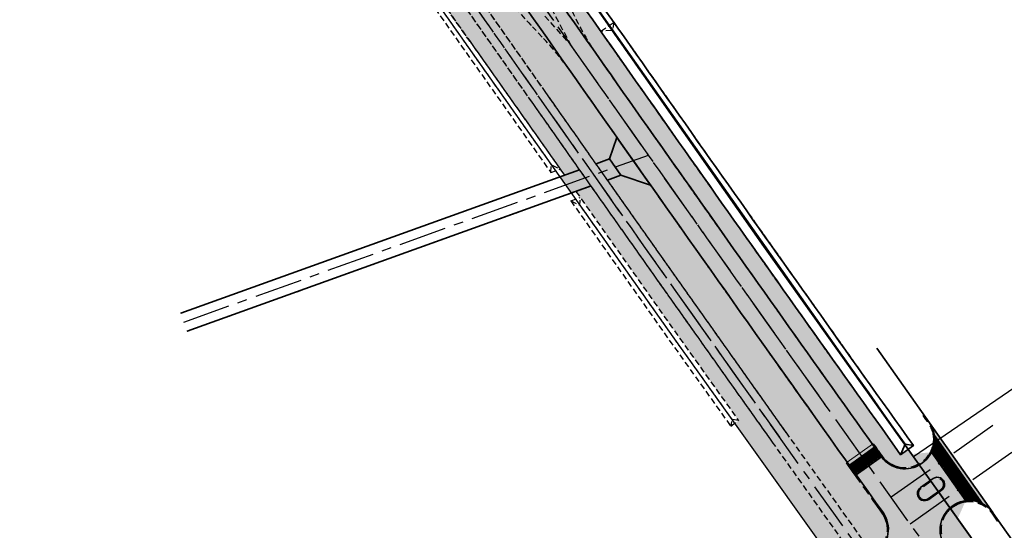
# Model space of a CAD drawing. Header units: metres. Extents: x 150631 to 152219, y 482740 to 484556.
# Tile 29 of 48: x 150837 to 151043, y 483935 to 484041. Entities that reach past the tile are written whole.
import ezdxf

# ---------------------------------------------------------------- set-up
doc = ezdxf.new("R2010")
doc.units = ezdxf.units.M
for name, pattern in [('AM-AS', [16, 10, -2, 2, -2]), ('DASHED2', [0.375, 0.25, -0.125]), ('VH-OPSLUITBAND_150X250', [24, 16, -2, 4, -2]), ('VH-RWSBAND_110X220', [24, 10, -2, 2, -2, 2, -2, 2, -2])]:
    doc.linetypes.add(name, pattern=pattern)
doc.layers.get('0').update_dxf_attribs({"lineweight": 25})
for name, color, linetype, lineweight, true_color in [('B-WE-KG-GRENS_PERCEEL-GV', 1, 'Continuous', 30, 0xff0000), ('IRP-V-verharding-rijbaan', 7, 'Continuous', 0, 0xffb061), ('N-WE-GR-STADSLANDBOUW-A', 7, 'Continuous', 35, 0xffff9e)]:
    doc.layers.add(name, color=color, linetype=linetype, lineweight=lineweight, true_color=true_color)
for name, color, linetype, lineweight in [('N-WE-AM-AS_FIETSPAD-G', 3, 'AM-AS', 30), ('N-WE-AM-AS_KAVELWEG-G', 170, 'AM-AS', 30), ('N-WE-AM-AS_WEG-G', 10, 'AM-AS', 30), ('N-WE-VH-KANTOPSLUITING_OPSLUITBAND_200X250-G', 150, 'VH-OPSLUITBAND_150X250', 35), ('N-WE-VH-KANTOPSLUITING_TROTTOIRBAND_RWS_110_220-G', 1, 'VH-RWSBAND_110X220', 30), ('N-WE-VH-KANTVERHARDING-G', 2, 'Continuous', 35), ('N-WE-VH-VERHARDING_ASFALT-A', 252, 'Continuous', 18), ('VRK-ontwerp', 2, 'Continuous', 0)]:
    doc.layers.add(name, color=color, linetype=linetype, lineweight=lineweight)
doc.layers.add('N-WE-VH-VERHARDING_TEGEL-A', color=252, linetype='Continuous', lineweight=18, plot=False)
pattern_1 = [(36.024525, (151085.5762, 483560.17075), (-0.2205493, 0.303287), []), (126.02453, (151085.5762, 483560.17075), (-0.606574, -0.4410986), [0.375, -0.375]), (126.02453, (151085.8795, 483560.3913), (-0.606574, -0.4410986), [-0.375, 0.375])]

# ---------------------------------------------------------------- blocks, each defined once
blk = doc.blocks.new('*U66')
at = {"layer": 'VRK-ontwerp', "transparency": 33554607}
blk.add_hatch(color=9, dxfattribs=at).paths.add_polyline_path([(0, 0), (0, -0.7), (6.5, -0.7), (6.5, 0)])
at = {"layer": 'VRK-ontwerp'}
blk.add_hatch(color=7, dxfattribs=at).paths.add_polyline_path([(6.5, -3.2), (6.5, -3), (6.3, -3), (6.3, -0.7), (6.19, -0.7), (6.19, -3), (5.98, -3), (5.98, -2.3), (5.88, -2.3), (5.88, -3), (5.67, -3), (5.67, -0.7), (5.56, -0.7), (5.56, -3), (5.35, -3), (5.35, -2.3), (5.25, -2.3), (5.25, -3), (5.04, -3), (5.04, -0.7), (4.93, -0.7), (4.93, -3), (4.72, -3), (4.72, -2.3), (4.62, -2.3), (4.62, -3), (4.41, -3), (4.41, -0.7), (4.3, -0.7), (4.3, -3), (4.09, -3), (4.09, -2.3), (3.99, -2.3), (3.99, -3), (3.78, -3), (3.78, -0.7), (3.67, -0.7), (3.67, -3), (3.46, -3), (3.46, -2.3), (3.36, -2.3), (3.36, -3), (3.15, -3), (3.15, -0.7), (3.04, -0.7), (3.04, -3), (2.83, -3), (2.83, -2.3), (2.73, -2.3), (2.73, -3), (2.52, -3), (2.52, -0.7), (2.41, -0.7), (2.41, -3), (2.2, -3), (2.2, -2.3), (2.1, -2.3), (2.1, -3), (1.89, -3), (1.89, -0.7), (1.78, -0.7), (1.78, -3), (1.57, -3), (1.57, -2.3), (1.47, -2.3), (1.47, -3), (1.26, -3), (1.26, -0.7), (1.15, -0.7), (1.15, -3), (0.94, -3), (0.94, -2.3), (0.84, -2.3), (0.84, -3), (0.63, -3), (0.63, -0.7), (0.52, -0.7), (0.52, -3), (0.32, -3), (0.32, -2.3), (0.21, -2.3), (0.21, -3), (0, -3), (0, -3.2)])
at = {"layer": 'VRK-ontwerp', "true_color": 0x636466, "transparency": 33554602}
for points in [[(0.52, -0.7), (0, -0.7), (0, -3), (0.21, -3), (0.21, -2.3), (0.32, -2.3), (0.32, -3), (0.52, -3)], [(1.15, -0.7), (0.63, -0.7), (0.63, -3), (0.84, -3), (0.84, -2.3), (0.94, -2.3), (0.94, -3), (1.15, -3)], [(1.78, -0.7), (1.26, -0.7), (1.26, -3), (1.47, -3), (1.47, -2.3), (1.57, -2.3), (1.57, -3), (1.78, -3)], [(2.41, -0.7), (1.89, -0.7), (1.89, -3), (2.1, -3), (2.1, -2.3), (2.2, -2.3), (2.2, -3), (2.41, -3)], [(3.04, -0.7), (2.52, -0.7), (2.52, -3), (2.73, -3), (2.73, -2.3), (2.83, -2.3), (2.83, -3), (3.04, -3)], [(3.67, -0.7), (3.15, -0.7), (3.15, -3), (3.36, -3), (3.36, -2.3), (3.46, -2.3), (3.46, -3), (3.67, -3)], [(4.3, -0.7), (3.78, -0.7), (3.78, -3), (3.99, -3), (3.99, -2.3), (4.09, -2.3), (4.09, -3), (4.3, -3)], [(4.93, -0.7), (4.41, -0.7), (4.41, -3), (4.62, -3), (4.62, -2.3), (4.72, -2.3), (4.72, -3), (4.93, -3)], [(5.56, -0.7), (5.04, -0.7), (5.04, -3), (5.25, -3), (5.25, -2.3), (5.35, -2.3), (5.35, -3), (5.56, -3)], [(6.19, -0.7), (5.67, -0.7), (5.67, -3), (5.88, -3), (5.88, -2.3), (5.98, -2.3), (5.98, -3), (6.19, -3)], [(6.3, -3), (6.5, -3), (6.5, -0.7), (6.3, -0.7)]]:
    blk.add_hatch(color=251, dxfattribs=at).paths.add_polyline_path(points)
at = {"layer": 'N-WE-VH-KANTVERHARDING-G', "lineweight": 5}
for p, q in [((0, 0), (0, -3.2)), ((0, 0), (6.5, 0)), ((6.5, 0), (6.5, -3.2)), ((0, -0.7), (6.5, -0.7)), ((0.52, -0.7), (0.63, -0.7)), ((0.52, -0.7), (0.52, -3)), ((0.63, -0.7), (0.63, -3)), ((1.15, -0.7), (1.26, -0.7)), ((1.15, -0.7), (1.15, -3)), ((1.26, -0.7), (1.26, -3)), ((1.78, -0.7), (1.89, -0.7)), ((1.78, -0.7), (1.78, -3)), ((1.89, -0.7), (1.89, -3)), ((2.41, -0.7), (2.52, -0.7)), ((2.41, -0.7), (2.41, -3)), ((2.52, -0.7), (2.52, -3)), ((3.04, -0.7), (3.15, -0.7)), ((3.04, -0.7), (3.04, -3)), ((3.15, -0.7), (3.15, -3)), ((3.67, -0.7), (3.78, -0.7)), ((3.67, -0.7), (3.67, -3)), ((3.78, -0.7), (3.78, -3)), ((4.3, -0.7), (4.41, -0.7)), ((4.3, -0.7), (4.3, -3)), ((4.41, -0.7), (4.41, -3)), ((4.93, -0.7), (5.04, -0.7)), ((4.93, -0.7), (4.93, -3)), ((5.04, -0.7), (5.04, -3)), ((5.56, -0.7), (5.56, -3)), ((5.67, -0.7), (5.67, -3)), ((6.19, -0.7), (6.19, -3)), ((6.3, -0.7), (6.3, -3)), ((0.21, -3), (0, -3)), ((0, -3.2), (6.5, -3.2)), ((0.21, -2.3), (0.32, -2.3)), ((0.21, -2.3), (0.21, -3)), ((0.32, -2.3), (0.32, -3)), ((0.52, -3), (0.32, -3)), ((0.84, -3), (0.63, -3)), ((0.84, -2.3), (0.94, -2.3)), ((0.84, -2.3), (0.84, -3)), ((0.94, -2.3), (0.94, -3)), ((1.15, -3), (0.94, -3)), ((1.26, -3), (1.47, -3)), ((1.47, -2.3), (1.57, -2.3)), ((1.47, -2.3), (1.47, -3)), ((1.57, -2.3), (1.57, -3)), ((1.57, -3), (1.78, -3)), ((1.89, -3), (2.1, -3)), ((2.1, -2.3), (2.2, -2.3)), ((2.1, -2.3), (2.1, -3)), ((2.2, -2.3), (2.2, -3)), ((2.2, -3), (2.41, -3)), ((2.52, -3), (2.73, -3)), ((2.73, -2.3), (2.83, -2.3)), ((2.73, -2.3), (2.73, -3)), ((2.83, -2.3), (2.83, -3)), ((2.83, -3), (3.04, -3)), ((3.15, -3), (3.36, -3)), ((3.36, -2.3), (3.46, -2.3)), ((3.36, -2.3), (3.36, -3)), ((3.46, -2.3), (3.46, -3)), ((3.46, -3), (3.67, -3)), ((3.78, -3), (3.99, -3)), ((3.99, -2.3), (4.09, -2.3)), ((3.99, -2.3), (3.99, -3)), ((4.09, -2.3), (4.09, -3)), ((4.09, -3), (4.3, -3)), ((4.41, -3), (4.62, -3)), ((4.62, -2.3), (4.72, -2.3)), ((4.62, -2.3), (4.62, -3)), ((4.72, -2.3), (4.72, -3)), ((4.72, -3), (4.93, -3)), ((5.04, -3), (5.25, -3)), ((5.25, -2.3), (5.35, -2.3)), ((5.25, -2.3), (5.25, -3)), ((5.35, -2.3), (5.35, -3)), ((5.35, -3), (5.56, -3)), ((5.67, -3), (5.88, -3)), ((5.88, -2.3), (5.98, -2.3)), ((5.88, -2.3), (5.88, -3)), ((5.98, -2.3), (5.98, -3)), ((5.98, -3), (6.19, -3)), ((6.3, -3), (6.5, -3))]:
    blk.add_line(p, q, dxfattribs=at)

msp = doc.modelspace()

# ---------------------------------------------------------------- hatches: boundary and pattern name
at = {"layer": 'IRP-V-verharding-rijbaan', "transparency": 33554610}
h = msp.add_hatch(color=256, dxfattribs=at)
h.dxf.hatch_style = 1
edge = h.paths.add_edge_path()
edge.add_line((150961.63, 484016.64), (150960.07, 484012.13))
edge.add_line((150960.07, 484012.13), (150957.27, 484011.12))
edge.add_line((150957.27, 484011.12), (150959.66, 484007.73))
edge.add_line((150959.66, 484007.73), (150962.46, 484008.74))
edge.add_line((150962.46, 484008.74), (150968.66, 484006.67))
edge.add_arc((164043.89, 493233.95), 16003.25, 215.167207, 215.210887, ccw=False)
h = msp.add_hatch(color=256, dxfattribs=at)
h.dxf.hatch_style = 1
h.paths.add_polyline_path([(150953.85, 484009.89), (150949.7, 484008.4), (150950.9, 484006.7), (150955.04, 484008.2, -0.000032)])
h.paths.add_polyline_path([(150956.24, 484006.5, -0.000032), (150955.04, 484008.2), (150950.9, 484006.7), (150952.1, 484005.01)])
h = msp.add_hatch(color=256, dxfattribs=at)
h.dxf.hatch_style = 1
edge = h.paths.add_edge_path(flags=16)
edge.add_arc((151028.55, 483944.15), 1.5, 305.1724, 485.1724)
edge.add_line((151027.68, 483945.38), (151025, 483943.49))
edge.add_arc((151025.87, 483942.26), 1.5, 125.1724, 305.2566)
edge.add_line((151026.73, 483941.04), (151029.41, 483942.93))
h.paths.add_polyline_path([(151015.58, 483922.91), (151012.38, 483927.39), (151010.59, 483926.06), (151013.85, 483921.64)])
edge = h.paths.add_edge_path()
edge.add_line((151015.2, 483929.47), (151018.39, 483924.99))
edge.add_line((151018.39, 483924.99), (151018.92, 483925.38))
edge.add_arc((151022.49, 483920.55), 6, 35.5738, 126.4102, ccw=False)
edge.add_line((151027.37, 483924.04), (151032.65, 483927.83))
edge.add_arc((164043.88, 493233.95), 15996.75, 215.558826, 215.573767, ccw=False)
edge.add_arc((151035.11, 483934.71), 6, 127.8995, 215.5588, ccw=False)
edge.add_arc((151035.26, 483934.68), 6.12, 97.5129, 128.8337, ccw=False)
edge.add_line((151034.46, 483940.74), (151027.32, 483950.87))
edge.add_arc((151021.83, 483953.7), 6.18, 301.7602, 332.7538, ccw=False)
edge.add_arc((151021.75, 483953.43), 6, 215.4764, 303.7696, ccw=False)
edge.add_line((151016.86, 483949.95), (151011.57, 483946.17))
edge.add_arc((164043.89, 493233.95), 16003.25, 215.476415, 215.511129)
edge.add_arc((151012.31, 483934.8), 6, -53.5898, 35.5111, ccw=False)
edge.add_line((151015.87, 483929.97), (151015.2, 483929.47))
at = {"layer": 'N-WE-GR-STADSLANDBOUW-A', "transparency": 33554559}
h = msp.add_hatch(color=256, dxfattribs=at)
h.dxf.hatch_style = 1
h.paths.add_polyline_path([(150909.16, 484073.64, 0.006169), (150892.12, 484097.45), (150890.67, 484099.42, -0.151287), (150888.39, 484105.99, 0.151287), (150886.8, 484110.6), (150881.39, 484117.96, 0.016993), (150881.04, 484118.4), (150885.42, 484112.2), (150886.77, 484099.23), (150930.97, 484036.65), (150950.68, 484008.75), (150953.85, 484009.89, -0.001215)])
h = msp.add_hatch(color=256, dxfattribs=at)
h.dxf.hatch_style = 1
edge = h.paths.add_edge_path()
edge.add_line((150961.63, 484016.64), (150931.42, 484059.67))
edge.add_line((150931.42, 484059.67), (150931.26, 484059.56))
edge.add_line((150931.26, 484059.56), (150930.68, 484060.38))
edge.add_arc((165436.41, 494208.09), 17702.89, 214.928859, 214.975321, ccw=False)
edge.add_line((150922.46, 484072.14), (150915.98, 484069.99))
edge.add_arc((164043.89, 493233.95), 16010, 214.917035, 215.174353)
edge.add_line((150957.27, 484011.12), (150960.07, 484012.13))
edge.add_line((150960.07, 484012.13), (150961.63, 484016.64))
h = msp.add_hatch(color=256, dxfattribs=at)
h.dxf.hatch_style = 1
edge = h.paths.add_edge_path()
edge.add_line((150938.7, 484066.71), (150940.41, 484067.91))
edge.add_line((150940.41, 484067.91), (150937.43, 484072.15))
edge.add_arc((150939.83, 484069.46), 3.6, 131.7241, 216.5181)
edge.add_line((150936.94, 484067.31), (150935.13, 484066.05))
edge.add_line((150935.13, 484066.05), (150936.91, 484063.51))
edge.add_line((150936.91, 484063.51), (150936.75, 484063.4))
edge.add_arc((164056.29, 493242.66), 16011.91, 214.979055, 215.464588)
edge.add_line((151015, 483952.55), (151015.17, 483952.67))
edge.add_line((151015.17, 483952.67), (151017.02, 483950.06))
edge.add_arc((151021.75, 483953.43), 5.8, 215.4764, 300.1843)
edge.add_line((151024.66, 483948.42), (151022.47, 483951.52))
edge.add_line((151022.47, 483951.52), (151020.86, 483950.37))
edge.add_arc((164043.89, 493233.95), 15993.25, 214.973262, 215.483494, ccw=False)
h = msp.add_hatch(color=256, dxfattribs=at)
h.dxf.hatch_style = 1
edge = h.paths.add_edge_path()
edge.add_arc((164043.91, 493233.96), 16013.53, 215.185751, 215.525054, ccw=False)
edge.add_line((150956.24, 484006.5), (150953.07, 484005.36))
edge.add_line((150953.07, 484005.36), (150974.14, 483975.53))
edge.add_line((150974.14, 483975.53), (150987.03, 483957.5))
edge.add_line((150987.03, 483957.5), (150986.21, 483956.92))
edge.add_line((150986.21, 483956.92), (150987.37, 483955.29))
edge.add_line((150987.37, 483955.29), (151008.93, 483925.11))
edge.add_line((151008.93, 483925.11), (151010.61, 483926.34))
edge.add_arc((151009.48, 483928), 2, 304.1596, 395.4935)
h = msp.add_hatch(color=256, dxfattribs=at)
h.dxf.hatch_style = 1
h.paths.add_polyline_path([(151017.03, 483938.16, -0.000186), (151010.13, 483947.85), (151009.55, 483948.66), (151009.71, 483948.78, -0.001109), (150968.66, 484006.67), (150962.46, 484008.74), (150959.66, 484007.73, 0.001495), (151015.08, 483929.63), (151015.76, 483930.13, 0.409625)])
at = {"layer": 'N-WE-GR-STADSLANDBOUW-A', "true_color": 0xafd9aa, "transparency": 33554559}
h = msp.add_hatch(color=9, dxfattribs=at)
h.dxf.hatch_style = 1
h.paths.add_polyline_path([(151028.72, 483942.71), (151027.24, 483944.8), (151025.13, 483943.31, 1.000796), (151026.61, 483941.22)])
h.paths.add_polyline_path([(151027.81, 483945.2), (151027.24, 483944.8), (151028.72, 483942.71), (151029.29, 483943.11, 1)])
at = {"layer": 'N-WE-GR-STADSLANDBOUW-A', "transparency": 33554559}
h = msp.add_hatch(color=256, dxfattribs=at)
h.dxf.hatch_style = 1
edge = h.paths.add_edge_path()
edge.add_arc((164043.89, 493233.95), 15993.25, 215.578778, 215.9767, ccw=False)
edge.add_line((151036.31, 483928.72), (151037.89, 483929.83))
edge.add_line((151037.89, 483929.83), (151031.3, 483939.08))
edge.add_arc((151035.11, 483934.71), 5.8, 131.0182, 215.5826)
edge.add_line((151030.39, 483931.33), (151034.68, 483925.34))
edge.add_line((151034.68, 483925.34), (151034.52, 483925.22))
edge.add_line((151034.52, 483925.22), (151072.9, 483871.81))
edge.add_line((151072.9, 483871.81), (151073.06, 483871.93))
edge.add_line((151073.06, 483871.93), (151087.06, 483852.57))
edge.add_line((151087.06, 483852.57), (151086.89, 483852.45))
edge.add_line((151086.89, 483852.45), (151101.96, 483831.68))
edge.add_line((151101.96, 483831.68), (151102.13, 483831.79))
edge.add_line((151102.13, 483831.79), (151102.71, 483830.98))
edge.add_arc((151106.62, 483833.84), 4.83, 216.1808, 310.2286)
edge.add_line((151109.74, 483830.15), (151106.93, 483834))
edge.add_line((151106.93, 483834), (151105.4, 483832.9))
edge.add_line((151105.4, 483832.9), (151101.25, 483838.61))
at = {"layer": 'N-WE-VH-VERHARDING_ASFALT-A', "transparency": 33554585}
h = msp.add_hatch(color=256, dxfattribs=at)
h.dxf.hatch_style = 1
edge = h.paths.add_edge_path()
edge.add_line((150934.91, 484066.02), (150929.59, 484062.3))
edge.add_arc((164043.89, 493233.95), 16003.25, 214.967498, 215.464958)
edge.add_line((151009.71, 483948.78), (151015, 483952.55))
edge.add_arc((164058.12, 493243.95), 16014.15, 214.967637, 215.464551, ccw=False)
at = {"layer": 'N-WE-VH-VERHARDING_TEGEL-A'}
h = msp.add_hatch(dxfattribs=at)
h.set_pattern_fill('AVH-TEGEL_150X300_HALFST', color=256, scale=2.5, angle=89.1779, pattern_type=2)
h.set_pattern_definition(pattern_1)
h.paths.add_polyline_path([(150910.59, 484074.64, 0.00422), (150898.98, 484091), (150897.57, 484089.97, -0.00422), (150909.16, 484073.64, 0.001248), (150955.04, 484008.2), (150956.75, 484008.81, -0.001255)])
h = msp.add_hatch(dxfattribs=at)
h.set_pattern_fill('AVH-TEGEL_150X300_HALFST', color=256, scale=2.5, angle=89.1779, pattern_type=2)
h.set_pattern_definition(pattern_1)
h.paths.add_polyline_path([(150918.66, 484066.14), (150917.23, 484065.14, 0.001074), (150956.75, 484008.81), (150958.46, 484009.43, -0.001082)])
h = msp.add_hatch(dxfattribs=at)
h.set_pattern_fill('AVH-TEGEL_150X300_HALFST', color=256, scale=2.5, angle=89.1779, pattern_type=2)
h.set_pattern_definition(pattern_1)
h.paths.add_polyline_path([(150958.46, 484009.43), (150956.75, 484008.81, 0.001536), (151013.67, 483928.59), (151015.08, 483929.63, -0.001528)])
h.paths.add_polyline_path([(150956.75, 484008.81), (150955.04, 484008.2, 0.001513), (151011.11, 483929.16, -0.409965), (151010.67, 483926.39), (151013.67, 483928.59, -0.001536)])
at = {"layer": 'VRK-ontwerp', "transparency": 33554607}
msp.add_hatch(color=9, dxfattribs=at).paths.add_polyline_path([(151040.11, 483938.28), (151026.88, 483957.05, -0.122576), (151027.93, 483954.35), (151037.94, 483940.14, -0.121074)])
at = {"layer": 'VRK-ontwerp', "true_color": 0xf9fdfe}
h = msp.add_hatch(color=7, dxfattribs=at)
h.paths.add_polyline_path([(151034.69, 483940.77), (151035.26, 483941.17), (151035.2, 483941.25), (151034.63, 483940.85), (151034.51, 483941.02), (151036.39, 483942.35), (151036.33, 483942.43), (151034.45, 483941.11), (151034.33, 483941.28), (151034.9, 483941.68), (151034.84, 483941.77), (151034.27, 483941.36), (151034.14, 483941.54), (151036.02, 483942.86), (151035.96, 483942.95), (151034.08, 483941.62), (151033.96, 483941.79), (151034.53, 483942.2), (151034.47, 483942.28), (151033.9, 483941.88), (151033.78, 483942.05), (151035.66, 483943.38), (151035.6, 483943.46), (151033.72, 483942.14), (151033.6, 483942.31), (151034.17, 483942.71), (151034.11, 483942.8), (151033.54, 483942.39), (151033.42, 483942.57), (151035.3, 483943.89), (151035.24, 483943.98), (151033.36, 483942.65), (151033.24, 483942.82), (151033.81, 483943.23), (151033.75, 483943.31), (151033.18, 483942.91), (151033.06, 483943.08), (151034.94, 483944.41), (151034.87, 483944.49), (151032.99, 483943.17), (151032.87, 483943.34), (151033.45, 483943.74), (151033.39, 483943.83), (151032.81, 483943.42), (151032.69, 483943.6), (151034.57, 483944.92), (151034.51, 483945.01), (151032.63, 483943.68), (151032.51, 483943.85), (151033.08, 483944.26), (151033.02, 483944.34), (151032.45, 483943.94), (151032.33, 483944.11), (151034.21, 483945.44), (151034.15, 483945.52), (151032.27, 483944.2), (151032.15, 483944.37), (151032.72, 483944.77), (151032.66, 483944.86), (151032.09, 483944.45), (151031.97, 483944.63), (151033.85, 483945.95), (151033.79, 483946.04), (151031.91, 483944.71), (151031.79, 483944.88), (151032.36, 483945.29), (151032.3, 483945.37), (151031.72, 483944.97), (151031.6, 483945.14), (151033.48, 483946.47), (151033.42, 483946.55), (151031.54, 483945.23), (151031.42, 483945.4), (151031.99, 483945.8), (151031.93, 483945.89), (151031.36, 483945.48), (151031.24, 483945.66), (151033.12, 483946.98), (151033.06, 483947.07), (151031.18, 483945.74), (151031.06, 483945.91), (151031.63, 483946.32), (151031.57, 483946.4), (151031, 483946), (151030.88, 483946.17), (151032.76, 483947.5), (151032.7, 483947.58), (151030.82, 483946.26), (151030.7, 483946.43), (151031.27, 483946.83), (151031.21, 483946.92), (151030.64, 483946.51), (151030.52, 483946.69), (151032.4, 483948.01), (151032.33, 483948.1), (151030.45, 483946.77), (151030.33, 483946.94), (151030.91, 483947.35), (151030.85, 483947.43), (151030.27, 483947.03), (151030.15, 483947.2), (151032.03, 483948.53), (151031.97, 483948.61), (151030.09, 483947.29), (151029.97, 483947.46), (151030.54, 483947.86), (151030.48, 483947.95), (151029.91, 483947.54), (151029.79, 483947.72), (151031.67, 483949.04), (151031.61, 483949.13), (151029.73, 483947.8), (151029.61, 483947.97), (151030.18, 483948.38), (151030.12, 483948.46), (151029.55, 483948.06), (151029.43, 483948.23), (151031.31, 483949.56), (151031.25, 483949.64), (151029.37, 483948.32), (151029.24, 483948.49), (151029.82, 483948.89), (151029.76, 483948.98), (151029.18, 483948.57), (151029.06, 483948.75), (151030.94, 483950.07), (151030.88, 483950.16), (151029, 483948.83), (151028.88, 483949), (151029.45, 483949.41), (151029.39, 483949.49), (151028.82, 483949.09), (151028.7, 483949.26), (151030.58, 483950.59), (151030.52, 483950.67), (151028.64, 483949.35), (151028.52, 483949.52), (151029.09, 483949.92), (151029.03, 483950.01), (151028.46, 483949.6), (151028.34, 483949.78), (151030.22, 483951.1), (151030.16, 483951.19), (151028.28, 483949.86), (151028.16, 483950.03), (151028.73, 483950.44), (151028.67, 483950.52), (151028.1, 483950.12), (151027.97, 483950.29), (151029.85, 483951.62), (151029.79, 483951.7), (151027.91, 483950.38), (151027.79, 483950.55), (151028.37, 483950.95), (151028.3, 483951.04), (151027.73, 483950.63), (151027.61, 483950.81), (151029.49, 483952.13), (151029.43, 483952.22), (151027.55, 483950.89), (151027.43, 483951.06), (151028, 483951.47), (151027.94, 483951.55), (151027.5, 483951.24, -0.017056), (151027.32, 483950.87), (151034.46, 483940.74, -0.009905)])
h.paths.add_polyline_path([(151028.04, 483954.19), (151027.98, 483954.28), (151027.93, 483954.35, -0.009096), (151027.95, 483954.13)])
h.paths.add_polyline_path([(151028.4, 483953.68), (151028.34, 483953.76), (151027.98, 483953.5, -0.005453), (151027.97, 483953.37)])
h.paths.add_polyline_path([(151028.77, 483953.16), (151028.71, 483953.25), (151027.91, 483952.68, -0.006142), (151027.88, 483952.54)])
h.paths.add_polyline_path([(151029.13, 483952.65), (151029.07, 483952.73), (151027.69, 483951.76, -0.007407), (151027.63, 483951.59)])
h.paths.add_polyline_path([(151036.75, 483941.83), (151036.69, 483941.92), (151035.09, 483940.79, -0.007675), (151035.28, 483940.79)])
h.paths.add_polyline_path([(151037.11, 483941.32), (151037.05, 483941.4), (151036.1, 483940.73, -0.006273), (151036.25, 483940.7)])
h.paths.add_polyline_path([(151037.48, 483940.8), (151037.42, 483940.89), (151036.93, 483940.55, -0.00553), (151037.06, 483940.51)])
h.paths.add_polyline_path([(151037.94, 483940.14), (151037.78, 483940.37), (151037.65, 483940.28, -0.013353)])
at = {"layer": 'VRK-ontwerp', "true_color": 0x636466, "transparency": 33554602}
h = msp.add_hatch(color=251, dxfattribs=at)
edge = h.paths.add_edge_path()
edge.add_arc((151021.98, 483953.59), 6, 336.8989, 340.5289)
edge.add_line((151027.63, 483951.59), (151029.13, 483952.65))
edge.add_line((151029.13, 483952.65), (151029.43, 483952.22))
edge.add_line((151029.43, 483952.22), (151027.55, 483950.89))
edge.add_line((151027.55, 483950.89), (151027.43, 483951.06))
edge.add_line((151027.43, 483951.06), (151028, 483951.47))
edge.add_line((151028, 483951.47), (151027.94, 483951.55))
edge.add_line((151027.94, 483951.55), (151027.5, 483951.24))
h = msp.add_hatch(color=251, dxfattribs=at)
edge = h.paths.add_edge_path()
edge.add_arc((151021.98, 483953.59), 6, 342.2264, 349.8912)
edge.add_line((151027.88, 483952.54), (151028.77, 483953.16))
edge.add_line((151028.77, 483953.16), (151029.07, 483952.73))
edge.add_line((151029.07, 483952.73), (151027.69, 483951.76))
h = msp.add_hatch(color=251, dxfattribs=at)
edge = h.paths.add_edge_path()
edge.add_arc((151021.98, 483953.59), 6, 351.2989, 357.9027)
edge.add_line((151027.97, 483953.37), (151028.4, 483953.68))
edge.add_line((151028.4, 483953.68), (151028.71, 483953.25))
edge.add_line((151028.71, 483953.25), (151027.91, 483952.68))
h = msp.add_hatch(color=251, dxfattribs=at)
edge = h.paths.add_edge_path()
edge.add_arc((151021.98, 483953.59), 6, 359.1524, 365.1348)
edge.add_line((151027.95, 483954.13), (151028.04, 483954.19))
edge.add_line((151028.04, 483954.19), (151028.34, 483953.76))
edge.add_line((151028.34, 483953.76), (151027.98, 483953.5))
for points in [[(151029.79, 483951.7), (151029.49, 483952.13), (151027.61, 483950.81), (151027.73, 483950.63), (151028.3, 483951.04), (151028.37, 483950.95), (151027.79, 483950.55), (151027.91, 483950.38)], [(151030.16, 483951.19), (151029.85, 483951.62), (151027.97, 483950.29), (151028.1, 483950.12), (151028.67, 483950.52), (151028.73, 483950.44), (151028.16, 483950.03), (151028.28, 483949.86)], [(151030.52, 483950.67), (151030.22, 483951.1), (151028.34, 483949.78), (151028.46, 483949.6), (151029.03, 483950.01), (151029.09, 483949.92), (151028.52, 483949.52), (151028.64, 483949.35)], [(151030.88, 483950.16), (151030.58, 483950.59), (151028.7, 483949.26), (151028.82, 483949.09), (151029.39, 483949.49), (151029.45, 483949.41), (151028.88, 483949), (151029, 483948.83)], [(151031.25, 483949.64), (151030.94, 483950.07), (151029.06, 483948.75), (151029.18, 483948.57), (151029.76, 483948.98), (151029.82, 483948.89), (151029.24, 483948.49), (151029.37, 483948.32)], [(151031.61, 483949.13), (151031.31, 483949.56), (151029.43, 483948.23), (151029.55, 483948.06), (151030.12, 483948.46), (151030.18, 483948.38), (151029.61, 483947.97), (151029.73, 483947.8)], [(151031.97, 483948.61), (151031.67, 483949.04), (151029.79, 483947.72), (151029.91, 483947.54), (151030.48, 483947.95), (151030.54, 483947.86), (151029.97, 483947.46), (151030.09, 483947.29)], [(151032.33, 483948.1), (151032.03, 483948.53), (151030.15, 483947.2), (151030.27, 483947.03), (151030.85, 483947.43), (151030.91, 483947.35), (151030.33, 483946.94), (151030.45, 483946.77)], [(151032.7, 483947.58), (151032.4, 483948.01), (151030.52, 483946.69), (151030.64, 483946.51), (151031.21, 483946.92), (151031.27, 483946.83), (151030.7, 483946.43), (151030.82, 483946.26)], [(151033.06, 483947.07), (151032.76, 483947.5), (151030.88, 483946.17), (151031, 483946), (151031.57, 483946.4), (151031.63, 483946.32), (151031.06, 483945.91), (151031.18, 483945.74)], [(151033.42, 483946.55), (151033.12, 483946.98), (151031.24, 483945.66), (151031.36, 483945.48), (151031.93, 483945.89), (151031.99, 483945.8), (151031.42, 483945.4), (151031.54, 483945.23)], [(151033.79, 483946.04), (151033.48, 483946.47), (151031.6, 483945.14), (151031.72, 483944.97), (151032.3, 483945.37), (151032.36, 483945.29), (151031.79, 483944.88), (151031.91, 483944.71)], [(151034.15, 483945.52), (151033.85, 483945.95), (151031.97, 483944.63), (151032.09, 483944.45), (151032.66, 483944.86), (151032.72, 483944.77), (151032.15, 483944.37), (151032.27, 483944.2)], [(151034.51, 483945.01), (151034.21, 483945.44), (151032.33, 483944.11), (151032.45, 483943.94), (151033.02, 483944.34), (151033.08, 483944.26), (151032.51, 483943.85), (151032.63, 483943.68)], [(151034.87, 483944.49), (151034.57, 483944.92), (151032.69, 483943.6), (151032.81, 483943.42), (151033.39, 483943.83), (151033.45, 483943.74), (151032.87, 483943.34), (151032.99, 483943.17)], [(151035.24, 483943.98), (151034.94, 483944.41), (151033.06, 483943.08), (151033.18, 483942.91), (151033.75, 483943.31), (151033.81, 483943.23), (151033.24, 483942.82), (151033.36, 483942.65)], [(151035.6, 483943.46), (151035.3, 483943.89), (151033.42, 483942.57), (151033.54, 483942.39), (151034.11, 483942.8), (151034.17, 483942.71), (151033.6, 483942.31), (151033.72, 483942.14)], [(151035.96, 483942.95), (151035.66, 483943.38), (151033.78, 483942.05), (151033.9, 483941.88), (151034.47, 483942.28), (151034.53, 483942.2), (151033.96, 483941.79), (151034.08, 483941.62)], [(151036.33, 483942.43), (151036.02, 483942.86), (151034.14, 483941.54), (151034.27, 483941.36), (151034.84, 483941.77), (151034.9, 483941.68), (151034.33, 483941.28), (151034.45, 483941.11)]]:
    msp.add_hatch(color=251, dxfattribs=at).paths.add_polyline_path(points)
h = msp.add_hatch(color=251, dxfattribs=at)
edge = h.paths.add_edge_path()
edge.add_arc((151035.23, 483934.79), 6, 91.2984, 95.0854)
edge.add_line((151034.69, 483940.77), (151035.26, 483941.17))
edge.add_line((151035.26, 483941.17), (151035.2, 483941.25))
edge.add_line((151035.2, 483941.25), (151034.63, 483940.85))
edge.add_line((151034.63, 483940.85), (151034.51, 483941.02))
edge.add_line((151034.51, 483941.02), (151036.39, 483942.35))
edge.add_line((151036.39, 483942.35), (151036.69, 483941.92))
edge.add_line((151036.69, 483941.92), (151035.09, 483940.79))
h = msp.add_hatch(color=251, dxfattribs=at)
edge = h.paths.add_edge_path()
edge.add_arc((151035.23, 483934.79), 6, 81.6633, 89.5394)
edge.add_line((151035.28, 483940.79), (151036.75, 483941.83))
edge.add_line((151036.75, 483941.83), (151037.05, 483941.4))
edge.add_line((151037.05, 483941.4), (151036.1, 483940.73))
h = msp.add_hatch(color=251, dxfattribs=at)
edge = h.paths.add_edge_path()
edge.add_arc((151035.23, 483934.79), 6, 73.5079, 80.2258)
edge.add_line((151036.25, 483940.7), (151037.11, 483941.32))
edge.add_line((151037.11, 483941.32), (151037.42, 483940.89))
edge.add_line((151037.42, 483940.89), (151036.93, 483940.55))
h = msp.add_hatch(color=251, dxfattribs=at)
edge = h.paths.add_edge_path()
edge.add_arc((151035.23, 483934.79), 6, 66.1876, 72.2406)
edge.add_line((151037.06, 483940.51), (151037.48, 483940.8))
edge.add_line((151037.48, 483940.8), (151037.78, 483940.37))
edge.add_line((151037.78, 483940.37), (151037.65, 483940.28))

# ---------------------------------------------------------------- linework, layer by layer
at = {"linetype": 'DASHED2', "ltscale": 5}
for p, q in [((150930.97, 484036.65), (150881.99, 484105.99)), ((150946.05, 484037.58), (150944.02, 484039.7)), ((150958.27, 484038.79), (150960.97, 484040.69)), ((150957.27, 484011.12), (150960.07, 484012.13)), ((150870.55, 483979.92), (150953.85, 484009.89)), ((150947.83, 484009.32), (150949.78, 484010.02)), ((150947.83, 484009.32), (150949.78, 484010.02)), ((150959.66, 484007.73), (150962.46, 484008.74)), ((150871.9, 483976.16), (150956.24, 484006.5)), ((150952.02, 484003.39), (150953.97, 484004.09)), ((150952.02, 484003.39), (150953.97, 484004.09)), ((150985.4, 483956.33), (150987.03, 483957.5)), ((150985.4, 483956.33), (150987.03, 483957.5))]:
    msp.add_line(p, q, dxfattribs=at)
at = {"linetype": 'DASHED2', "ltscale": 5, "flags": 128}
for points in [[(150946.93, 484025.81, -0.000419), (150931.51, 484047.78, -0.000531), (150912.03, 484075.65, 0.003387), (150902.72, 484088.81), (150872.01, 484130.85, 0.316854), (150850.46, 484138.14, -0.316854), (150841.46, 484141.19), (150839.73, 484143.55)], [(150944.06, 484023.8, -0.000419), (150928.64, 484045.77, -0.000531), (150909.16, 484073.64, 0.003384), (150899.88, 484086.75), (150869.18, 484128.79, 0.316854), (150851.45, 484134.79, -0.316854), (150838.63, 484139.12), (150836.93, 484141.45)], [(151011.11, 483929.16, -0.002761), (150909.16, 484073.64, 0.006169), (150892.12, 484097.45), (150890.67, 484099.42, -0.151287), (150888.39, 484105.99, 0.151287), (150886.8, 484110.6)], [(151015.08, 483929.63, -0.002791), (150912.03, 484075.65, 0.006169), (150894.94, 484099.52, 0.006169)], [(151012.31, 483965.92, -0.001398), (150960.67, 484038.95)], [(150960.97, 484040.69, 0.001418), (151013.32, 483966.64, 0.001418)], [(151010.63, 483964.73, -0.001418), (150958.27, 484038.79)], [(151007.78, 483962.7, -0.001354), (150957.76, 484033.43)], [(150952.45, 484029.69, -0.000016), (150951.86, 484030.53)], [(151002.48, 483958.94, -0.001354), (150952.45, 484029.69)], [(150996.98, 483955.02, -0.001354), (150946.93, 484025.81)], [(150994.13, 483952.99, -0.001354), (150944.06, 484023.8)]]:
    msp.add_lwpolyline(points, format="xyb", dxfattribs=at)
for points in [[(150880.39, 484104.8), (150929.34, 484035.5), (150947.83, 484009.32)], [(150880.39, 484104.8), (150929.34, 484035.5), (150947.83, 484009.32)], [(150880.42, 484106.48), (150930.15, 484036.08), (150947.91, 484010.94)], [(150880.42, 484106.48), (150930.15, 484036.08), (150947.91, 484010.94)], [(150881.79, 484106.27), (150930.97, 484036.65), (150950.68, 484008.75)], [(150947.96, 484043.55), (150951.88, 484036.15), (150946.28, 484042.33)], [(150960.97, 484040.69), (150960.67, 484038.95), (150958.27, 484038.79)], [(150930.97, 484036.65), (150950.68, 484008.75)], [(150947.83, 484009.32), (150947.91, 484010.94), (150949.78, 484010.02)], [(150947.83, 484009.32), (150947.91, 484010.94), (150949.78, 484010.02)], [(150952.02, 484003.39), (150953.89, 484002.47), (150953.97, 484004.09)], [(150952.02, 484003.39), (150953.89, 484002.47), (150953.97, 484004.09)], [(150953.07, 484005.36), (150974.14, 483975.53), (150987.03, 483957.5)], [(150953.07, 484005.36), (150974.14, 483975.53), (150987.03, 483957.5)], [(150952.02, 484003.39), (150972.51, 483974.38), (150985.4, 483956.33)], [(150952.02, 484003.39), (150972.51, 483974.38), (150985.4, 483956.33)], [(150953.89, 484002.47), (150973.33, 483974.96), (150985.63, 483957.73)], [(150953.89, 484002.47), (150973.33, 483974.96), (150985.63, 483957.73)], [(150987.03, 483957.5), (150985.63, 483957.73), (150985.4, 483956.33)], [(150987.03, 483957.5), (150985.63, 483957.73), (150985.4, 483956.33)]]:
    msp.add_lwpolyline(points, dxfattribs=at)
msp.add_lwpolyline([(150968.66, 484006.67), (150961.63, 484016.64), (150960.07, 484012.13), (150962.46, 484008.74)], close=True, dxfattribs=at)
at = {"linetype": 'DASHED2', "ltscale": 5}
for centre, start, end in [((150987.3, 484081.26), 215.0305, 223.835), ((151006.85, 484067.94), 204.4449, 215.1101), ((150902.77, 483996.03), 35.1064, 43.8349)]:
    msp.add_arc(centre, 60, start, end, dxfattribs=at)
at = {"layer": 'B-WE-KG-GRENS_PERCEEL-GV', "flags": 128}
for points in [[(151070.93, 483883.39), (151023.58, 483949.94), (150992.33, 483993.86), (150938.91, 484070.04), (150917.97, 484099.91), (150915.82, 484103.45), (150914.64, 484106.34), (150906.83, 484128.26), (150903.29, 484125.6), (150901.34, 484128.37), (150891.62, 484143.26), (150886.57, 484152.22), (150882.14, 484160.7), (150859.2, 484144.34), (150878.91, 484121.42), (150885.42, 484112.2), (150886.98, 484097.2), (150973.33, 483974.96), (150987.37, 483955.29), (151007.02, 483927.78)], [(151216.97, 484082.35), (151144.4, 484032.66), (151120.27, 484016.14), (151023.58, 483949.94), (151031.08, 483939.39), (151070.93, 483883.39), (151117.11, 483820.04), (151176.21, 483863.28)]]:
    msp.add_lwpolyline(points, dxfattribs=at)
at = {"layer": 'N-WE-AM-AS_FIETSPAD-G', "flags": 128}
for points in [[(150892.08, 484100.45), (150893.53, 484098.48, -0.006169), (150910.59, 484074.64, 0.002791), (151013.67, 483928.59)], [(150930.07, 484046.78, 0.000419), (150945.5, 484024.8, 0.000419)], [(150945.5, 484024.8, 0.001354), (150995.56, 483954.01, 0.001354)]]:
    msp.add_lwpolyline(points, format="xyb", dxfattribs=at)
at = {"layer": 'N-WE-AM-AS_KAVELWEG-G', "flags": 128}
for points in [[(151018.87, 483941.54), (151040.56, 483956.82)], [(151022.85, 483935.96), (151044.52, 483951.2)]]:
    msp.add_lwpolyline(points, dxfattribs=at)
at = {"layer": 'N-WE-AM-AS_WEG-G', "linetype": 'AM-AS'}
msp.add_line((150871.22, 483978.04), (150968.22, 484012.94), dxfattribs=at)
msp.add_line((150871.22, 483978.04), (150968.22, 484012.94), dxfattribs=at)
at = {"layer": 'N-WE-AM-AS_WEG-G', "linetype": 'AM-AS', "flags": 128}
for points in [[(151810.61, 482928.57), (151724.67, 483030.23, -0.002663), (151683.68, 483079.25), (151640.16, 483131.85), (151616.34, 483160.65, -0.005737), (151472.1, 483339.15), (151434.69, 483386.54, -0.008254), (151164.36, 483740.9, -0.006546), (150920.23, 484081.37, 0.006169), (150903, 484105.44), (150859.03, 484165.28)], [(151005.13, 483960.82, -0.001354), (150955.1, 484031.56)]]:
    msp.add_lwpolyline(points, format="xyb", dxfattribs=at)
at = {"layer": 'N-WE-AM-AS_WEG-G', "flags": 128}
msp.add_lwpolyline([(150955.1, 484031.56, -0.00095), (150920.23, 484081.37, 0.003396), (150910.82, 484094.67)], format="xyb", dxfattribs=at)
at = {"layer": 'N-WE-GR-STADSLANDBOUW-A'}
msp.add_line((150938.91, 484070.04), (151023.58, 483949.94), dxfattribs=at)
at = {"layer": 'N-WE-VH-KANTOPSLUITING_OPSLUITBAND_200X250-G', "ltscale": 0.5, "flags": 128}
for points in [[(151015.75, 483951.85, 0.000034), (151017.02, 483950.06, 0.41266), (151025.09, 483948.69), (151025.32, 483948.85, 0.414214), (151026.72, 483956.93), (151026.14, 483957.75)], [(151010.03, 483925.91), (151015.76, 483930.13, 0.409625), (151017.03, 483938.16, -0.000186), (151010.13, 483947.85)], [(151034.1, 483926.15, -0.0001), (151030.39, 483931.34, -0.41619), (151031.77, 483939.45), (151031.89, 483939.53, -0.41421), (151039.97, 483938.13), (151040.54, 483937.32)]]:
    msp.add_lwpolyline(points, format="xyb", dxfattribs=at)
at = {"layer": 'N-WE-VH-KANTOPSLUITING_TROTTOIRBAND_RWS_110_220-G', "flags": 128}
msp.add_lwpolyline([(151025.13, 483943.31, 1.000794), (151026.61, 483941.22), (151029.29, 483943.11, 1.000006), (151027.81, 483945.2)], format="xyb", close=True, dxfattribs=at)
at = {"layer": 'N-WE-VH-KANTVERHARDING-G'}
for p, q in [((150957.27, 484011.12), (150960.07, 484012.13)), ((150870.55, 483979.92), (150953.85, 484009.89)), ((150959.66, 484007.73), (150962.46, 484008.74)), ((150871.9, 483976.16), (150956.24, 484006.5)), ((151025.57, 483958.57), (151025.73, 483958.68)), ((151026.14, 483957.75), (151026.31, 483957.87)), ((151026.88, 483957.05), (151040.11, 483938.28)), ((151015.17, 483952.67), (151015, 483952.55)), ((151015.17, 483952.67), (151015.75, 483951.85)), ((151029.13, 483952.65), (151027.63, 483951.59)), ((151029.07, 483952.73), (151027.69, 483951.76)), ((151028.77, 483953.16), (151027.88, 483952.54)), ((151028.71, 483953.25), (151027.91, 483952.68)), ((151027.93, 483954.35), (151037.94, 483940.14)), ((151028.04, 483954.19), (151027.95, 483954.13)), ((151028.4, 483953.68), (151027.97, 483953.37)), ((151027.98, 483954.28), (151028.04, 483954.19)), ((151028.34, 483953.76), (151027.98, 483953.5)), ((151028.34, 483953.76), (151028.4, 483953.68)), ((151028.71, 483953.25), (151028.77, 483953.16)), ((151029.07, 483952.73), (151029.13, 483952.65)), ((151015.75, 483951.85), (151015.58, 483951.74)), ((151027.32, 483950.87), (151034.46, 483940.74)), ((151028, 483951.47), (151027.43, 483951.06)), ((151027.43, 483951.06), (151027.55, 483950.89)), ((151027.94, 483951.55), (151027.5, 483951.24)), ((151029.43, 483952.22), (151027.55, 483950.89)), ((151029.49, 483952.13), (151027.61, 483950.81)), ((151027.73, 483950.63), (151027.61, 483950.81)), ((151028.3, 483951.04), (151027.73, 483950.63)), ((151028.37, 483950.95), (151027.79, 483950.55)), ((151027.91, 483950.38), (151027.79, 483950.55)), ((151029.79, 483951.7), (151027.91, 483950.38)), ((151027.94, 483951.55), (151028, 483951.47)), ((151029.85, 483951.62), (151027.97, 483950.29)), ((151030.16, 483951.19), (151028.28, 483949.86)), ((151028.3, 483951.04), (151028.37, 483950.95)), ((151030.22, 483951.1), (151028.34, 483949.78)), ((151030.52, 483950.67), (151028.64, 483949.35)), ((151030.58, 483950.59), (151028.7, 483949.26)), ((151029.43, 483952.22), (151029.49, 483952.13)), ((151029.79, 483951.7), (151029.85, 483951.62)), ((151030.16, 483951.19), (151030.22, 483951.1)), ((151030.52, 483950.67), (151030.58, 483950.59)), ((151009.71, 483948.78), (151009.55, 483948.66)), ((151009.55, 483948.66), (151010.13, 483947.85)), ((151016.86, 483949.95), (151011.57, 483946.17)), ((151028.1, 483950.12), (151027.97, 483950.29)), ((151028.67, 483950.52), (151028.1, 483950.12)), ((151028.73, 483950.44), (151028.16, 483950.03)), ((151028.28, 483949.86), (151028.16, 483950.03)), ((151028.34, 483949.78), (151028.46, 483949.6)), ((151029.03, 483950.01), (151028.46, 483949.6)), ((151029.09, 483949.92), (151028.52, 483949.52)), ((151028.52, 483949.52), (151028.64, 483949.35)), ((151028.67, 483950.52), (151028.73, 483950.44)), ((151028.82, 483949.09), (151028.7, 483949.26)), ((151029.39, 483949.49), (151028.82, 483949.09)), ((151029.45, 483949.41), (151028.88, 483949)), ((151029, 483948.83), (151028.88, 483949)), ((151030.88, 483950.16), (151029, 483948.83)), ((151029.03, 483950.01), (151029.09, 483949.92)), ((151030.94, 483950.07), (151029.06, 483948.75)), ((151029.18, 483948.57), (151029.06, 483948.75)), ((151029.76, 483948.98), (151029.18, 483948.57)), ((151029.82, 483948.89), (151029.24, 483948.49)), ((151029.37, 483948.32), (151029.24, 483948.49)), ((151031.25, 483949.64), (151029.37, 483948.32)), ((151029.39, 483949.49), (151029.45, 483949.41)), ((151031.31, 483949.56), (151029.43, 483948.23)), ((151031.61, 483949.13), (151029.73, 483947.8)), ((151029.76, 483948.98), (151029.82, 483948.89)), ((151031.67, 483949.04), (151029.79, 483947.72)), ((151031.97, 483948.61), (151030.09, 483947.29)), ((151032.03, 483948.53), (151030.15, 483947.2)), ((151030.88, 483950.16), (151030.94, 483950.07)), ((151031.25, 483949.64), (151031.31, 483949.56)), ((151031.61, 483949.13), (151031.67, 483949.04)), ((151031.97, 483948.61), (151032.03, 483948.53)), ((151010.29, 483947.97), (151010.13, 483947.85)), ((151029.43, 483948.23), (151029.55, 483948.06)), ((151030.12, 483948.46), (151029.55, 483948.06)), ((151030.18, 483948.38), (151029.61, 483947.97)), ((151029.61, 483947.97), (151029.73, 483947.8)), ((151029.91, 483947.54), (151029.79, 483947.72)), ((151030.48, 483947.95), (151029.91, 483947.54)), ((151030.54, 483947.86), (151029.97, 483947.46)), ((151030.09, 483947.29), (151029.97, 483947.46)), ((151030.12, 483948.46), (151030.18, 483948.38)), ((151030.27, 483947.03), (151030.15, 483947.2)), ((151030.85, 483947.43), (151030.27, 483947.03)), ((151030.91, 483947.35), (151030.33, 483946.94)), ((151030.45, 483946.77), (151030.33, 483946.94)), ((151032.33, 483948.1), (151030.45, 483946.77)), ((151030.48, 483947.95), (151030.54, 483947.86)), ((151032.4, 483948.01), (151030.52, 483946.69)), ((151030.52, 483946.69), (151030.64, 483946.51)), ((151031.21, 483946.92), (151030.64, 483946.51)), ((151031.27, 483946.83), (151030.7, 483946.43)), ((151030.7, 483946.43), (151030.82, 483946.26)), ((151032.7, 483947.58), (151030.82, 483946.26)), ((151030.85, 483947.43), (151030.91, 483947.35)), ((151032.76, 483947.5), (151030.88, 483946.17)), ((151033.06, 483947.07), (151031.18, 483945.74)), ((151031.21, 483946.92), (151031.27, 483946.83)), ((151033.12, 483946.98), (151031.24, 483945.66)), ((151033.42, 483946.55), (151031.54, 483945.23)), ((151033.48, 483946.47), (151031.6, 483945.14)), ((151032.33, 483948.1), (151032.4, 483948.01)), ((151032.7, 483947.58), (151032.76, 483947.5)), ((151033.06, 483947.07), (151033.12, 483946.98)), ((151033.42, 483946.55), (151033.48, 483946.47)), ((151031, 483946), (151030.88, 483946.17)), ((151031.57, 483946.4), (151031, 483946)), ((151031.63, 483946.32), (151031.06, 483945.91)), ((151031.18, 483945.74), (151031.06, 483945.91)), ((151031.36, 483945.48), (151031.24, 483945.66)), ((151031.93, 483945.89), (151031.36, 483945.48)), ((151031.99, 483945.8), (151031.42, 483945.4)), ((151031.54, 483945.23), (151031.42, 483945.4)), ((151031.57, 483946.4), (151031.63, 483946.32)), ((151031.6, 483945.14), (151031.72, 483944.97)), ((151032.3, 483945.37), (151031.72, 483944.97)), ((151032.36, 483945.29), (151031.79, 483944.88)), ((151031.79, 483944.88), (151031.91, 483944.71)), ((151033.79, 483946.04), (151031.91, 483944.71)), ((151031.93, 483945.89), (151031.99, 483945.8)), ((151033.85, 483945.95), (151031.97, 483944.63)), ((151031.97, 483944.63), (151032.09, 483944.45)), ((151032.66, 483944.86), (151032.09, 483944.45)), ((151032.72, 483944.77), (151032.15, 483944.37)), ((151032.15, 483944.37), (151032.27, 483944.2)), ((151034.15, 483945.52), (151032.27, 483944.2)), ((151032.3, 483945.37), (151032.36, 483945.29)), ((151034.21, 483945.44), (151032.33, 483944.11)), ((151034.51, 483945.01), (151032.63, 483943.68)), ((151032.66, 483944.86), (151032.72, 483944.77)), ((151034.57, 483944.92), (151032.69, 483943.6)), ((151034.87, 483944.49), (151032.99, 483943.17)), ((151034.94, 483944.41), (151033.06, 483943.08)), ((151033.79, 483946.04), (151033.85, 483945.95)), ((151034.15, 483945.52), (151034.21, 483945.44)), ((151034.51, 483945.01), (151034.57, 483944.92)), ((151034.87, 483944.49), (151034.94, 483944.41)), ((151032.33, 483944.11), (151032.45, 483943.94)), ((151033.02, 483944.34), (151032.45, 483943.94)), ((151033.08, 483944.26), (151032.51, 483943.85)), ((151032.51, 483943.85), (151032.63, 483943.68)), ((151032.69, 483943.6), (151032.81, 483943.42)), ((151033.39, 483943.83), (151032.81, 483943.42)), ((151033.45, 483943.74), (151032.87, 483943.34)), ((151032.87, 483943.34), (151032.99, 483943.17)), ((151033.02, 483944.34), (151033.08, 483944.26)), ((151033.06, 483943.08), (151033.18, 483942.91)), ((151033.75, 483943.31), (151033.18, 483942.91)), ((151033.81, 483943.23), (151033.24, 483942.82)), ((151033.24, 483942.82), (151033.36, 483942.65)), ((151035.24, 483943.98), (151033.36, 483942.65)), ((151033.39, 483943.83), (151033.45, 483943.74)), ((151035.3, 483943.89), (151033.42, 483942.57)), ((151033.42, 483942.57), (151033.54, 483942.39)), ((151034.11, 483942.8), (151033.54, 483942.39)), ((151034.17, 483942.71), (151033.6, 483942.31)), ((151033.6, 483942.31), (151033.72, 483942.14)), ((151035.6, 483943.46), (151033.72, 483942.14)), ((151033.75, 483943.31), (151033.81, 483943.23)), ((151035.66, 483943.38), (151033.78, 483942.05)), ((151035.96, 483942.95), (151034.08, 483941.62)), ((151034.11, 483942.8), (151034.17, 483942.71)), ((151036.02, 483942.86), (151034.14, 483941.54)), ((151036.33, 483942.43), (151034.45, 483941.11)), ((151036.39, 483942.35), (151034.51, 483941.02)), ((151035.24, 483943.98), (151035.3, 483943.89)), ((151035.6, 483943.46), (151035.66, 483943.38)), ((151033.78, 483942.05), (151033.9, 483941.88)), ((151034.47, 483942.28), (151033.9, 483941.88)), ((151034.53, 483942.2), (151033.96, 483941.79)), ((151033.96, 483941.79), (151034.08, 483941.62)), ((151034.14, 483941.54), (151034.27, 483941.36)), ((151034.84, 483941.77), (151034.27, 483941.36)), ((151034.9, 483941.68), (151034.33, 483941.28)), ((151034.33, 483941.28), (151034.45, 483941.11)), ((151034.47, 483942.28), (151034.53, 483942.2)), ((151034.51, 483941.02), (151034.63, 483940.85)), ((151035.2, 483941.25), (151034.63, 483940.85)), ((151035.26, 483941.17), (151034.69, 483940.77)), ((151034.84, 483941.77), (151034.9, 483941.68)), ((151036.69, 483941.92), (151035.09, 483940.79)), ((151035.2, 483941.25), (151035.26, 483941.17)), ((151036.75, 483941.83), (151035.28, 483940.79)), ((151037.05, 483941.4), (151036.1, 483940.73)), ((151037.11, 483941.32), (151036.25, 483940.7)), ((151037.42, 483940.89), (151036.93, 483940.55)), ((151037.48, 483940.8), (151037.06, 483940.51)), ((151037.78, 483940.37), (151037.65, 483940.28)), ((151041.12, 483936.5), (151040.54, 483937.32))]:
    msp.add_line(p, q, dxfattribs=at)
at = {"layer": 'N-WE-VH-KANTVERHARDING-G', "flags": 128}
for points in [[(151017.2, 483938.28, -0.0027), (150917.57, 484079.51, 0.006169), (150900.38, 484103.52), (150881.73, 484128.9)], [(150941.4, 484068.61, 0.002226), (151023.54, 483952.28), (151020.86, 483950.37, -0.002226), (150938.7, 484066.71), (150941.4, 484068.61)], [(151016.86, 483949.95, -0.002221), (150934.91, 484066.02, -0.002221)], [(151021.81, 483952.58, -0.002187), (150941.1, 484066.87, -0.002187)], [(151025.2, 483948.52), (151025.43, 483948.69, 0.414214), (151026.88, 483957.05), (151015.93, 483972.59)], [(151031.65, 483939.61), (151031.77, 483939.7, -0.41421), (151040.13, 483938.25), (151052.57, 483920.59)]]:
    msp.add_lwpolyline(points, format="xyb", dxfattribs=at)
at = {"layer": 'N-WE-VH-KANTVERHARDING-G'}
msp.add_lwpolyline([(150968.66, 484006.67), (150961.63, 484016.64), (150960.07, 484012.13), (150962.46, 484008.74)], close=True, dxfattribs=at)
at = {"layer": 'N-WE-VH-KANTVERHARDING-G', "flags": 128}
for points in [[(151025.57, 483958.57), (151026.14, 483957.75)], [(151023.54, 483952.28), (151021.81, 483952.58), (151020.86, 483950.37)], [(151040.54, 483937.32), (151040.71, 483937.43)], [(151041.12, 483936.5), (151041.28, 483936.61)]]:
    msp.add_lwpolyline(points, dxfattribs=at)
msp.add_lwpolyline([(151025, 483943.49, 1.000733), (151026.73, 483941.04), (151029.41, 483942.93, 1.000006), (151027.68, 483945.38)], format="xyb", close=True, dxfattribs=at)
at = {"layer": 'N-WE-VH-KANTVERHARDING-G'}
for centre, start, end in [((151021.75, 483953.43), 215.4764, 305.1724), ((151012.31, 483934.8), 306.4102, 35.5111), ((151035.11, 483934.71), 125.1724, 215.5588)]:
    msp.add_arc(centre, 6, start, end, dxfattribs=at)

# ---------------------------------------------------------------- block references
at = {"layer": 'N-WE-VH-KANTVERHARDING-G', "rotation": 35.47641464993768}
msp.add_blockref('*U66', (151009.71, 483948.78), dxfattribs=at)

doc.saveas('drawing.dxf')
